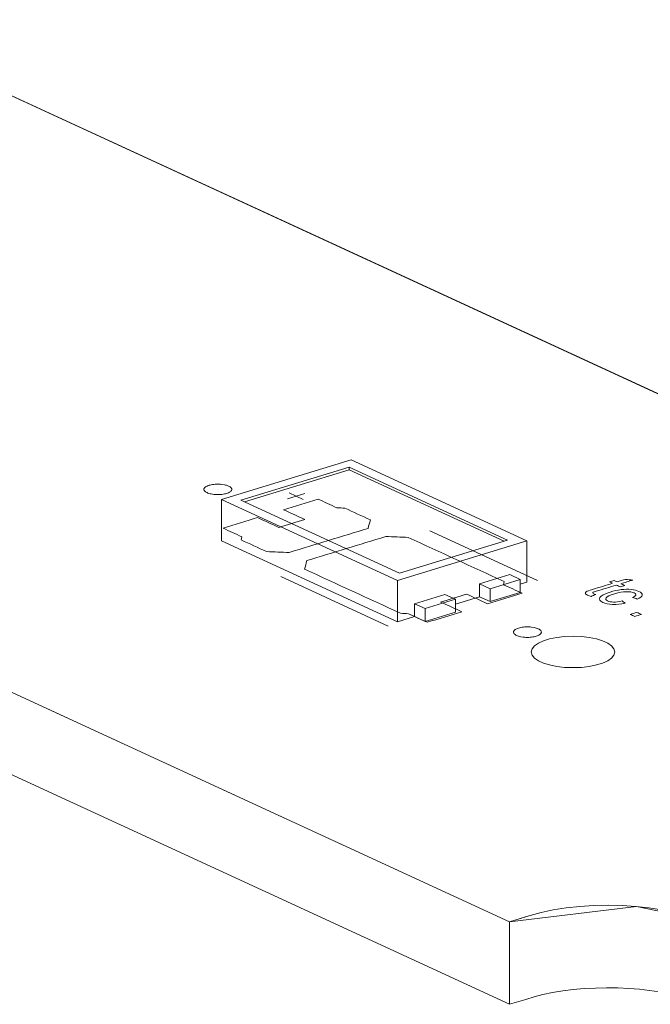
# Model space of a CAD drawing. Header units: inches. Extents: x 511 to 849, y 252 to 484.
# Tile 27 of 256: x 606 to 618, y 304 to 322. Entities that reach past the tile are written whole.
import ezdxf

# ---------------------------------------------------------------- set-up
doc = ezdxf.new("R2010")
doc.units = ezdxf.units.IN
doc.header["$MEASUREMENT"] = 0
doc.layers.add('1', color=7, linetype='Continuous')

# ---------------------------------------------------------------- blocks, each defined once
blk = doc.blocks.new('block 2711')
at = {"layer": '1', "color": 155, "lineweight": 18, "true_color": 0x4c7299}
blk.add_lwpolyline([(613.037, 311.912), (610.196, 313.222)], dxfattribs=at)
blk = doc.blocks.new('block 2712')
at = {"layer": '1', "color": 155, "lineweight": 18, "true_color": 0x4c7299}
blk.add_lwpolyline([(614.976, 312.505), (613.037, 311.912)], dxfattribs=at)
blk = doc.blocks.new('block 2713')
at = {"layer": '1', "color": 155, "lineweight": 18, "true_color": 0x4c7299}
blk.add_lwpolyline([(612.135, 313.815), (614.976, 312.505)], dxfattribs=at)
blk = doc.blocks.new('block 2714')
at = {"layer": '1', "color": 155, "lineweight": 18, "true_color": 0x4c7299}
blk.add_lwpolyline([(610.196, 313.222), (612.135, 313.815)], dxfattribs=at)
blk = doc.blocks.new('block 2715')
at = {"layer": '1', "color": 155, "lineweight": 18, "true_color": 0x4c7299}
blk.add_lwpolyline([(613.001, 311.78), (615.327, 312.491)], dxfattribs=at)
blk = doc.blocks.new('block 2716')
at = {"layer": '1', "color": 155, "lineweight": 18, "true_color": 0x4c7299}
blk.add_lwpolyline([(609.844, 313.236), (613.001, 311.78)], dxfattribs=at)
blk = doc.blocks.new('block 2717')
at = {"layer": '1', "color": 155, "lineweight": 18, "true_color": 0x4c7299}
blk.add_lwpolyline([(612.171, 313.947), (609.844, 313.236)], dxfattribs=at)
blk = doc.blocks.new('block 2718')
at = {"layer": '1', "color": 155, "lineweight": 18, "true_color": 0x4c7299}
blk.add_lwpolyline([(615.327, 312.491), (612.171, 313.947)], dxfattribs=at)
blk = doc.blocks.new('block 2719')
at = {"layer": '1', "color": 155, "lineweight": 18, "true_color": 0x4c7299}
blk.add_lwpolyline([(614.043, 311.444), (613.5, 311.278)], dxfattribs=at)
blk = doc.blocks.new('block 2720')
at = {"layer": '1', "color": 155, "lineweight": 18, "true_color": 0x4c7299}
blk.add_lwpolyline([(613.5, 311.278), (613.311, 311.365)], dxfattribs=at)
blk = doc.blocks.new('block 2721')
at = {"layer": '1', "color": 155, "lineweight": 18, "true_color": 0x4c7299}
blk.add_lwpolyline([(613.854, 311.531), (614.043, 311.444)], dxfattribs=at)
blk = doc.blocks.new('block 2722')
at = {"layer": '1', "color": 155, "lineweight": 18, "true_color": 0x4c7299}
blk.add_lwpolyline([(614.664, 311.633), (615.207, 311.799)], dxfattribs=at)
blk = doc.blocks.new('block 2723')
at = {"layer": '1', "color": 155, "lineweight": 18, "true_color": 0x4c7299}
blk.add_lwpolyline([(614.474, 311.721), (614.664, 311.633)], dxfattribs=at)
blk = doc.blocks.new('block 2724')
at = {"layer": '1', "color": 155, "lineweight": 18, "true_color": 0x4c7299}
blk.add_lwpolyline([(615.207, 311.799), (615.017, 311.886)], dxfattribs=at)
blk = doc.blocks.new('block 3354')
at = {"layer": '1', "color": 155, "lineweight": 18, "true_color": 0x4c7299}
blk.add_lwpolyline([(615.012, 304.175), (615.012, 305.658)], dxfattribs=at)
blk = doc.blocks.new('block 3435')
at = {"layer": '1', "color": 155, "lineweight": 18, "true_color": 0x4c7299}
blk.add_lwpolyline([(615.327, 312.491), (615.327, 311.75)], dxfattribs=at)
blk = doc.blocks.new('block 3436')
at = {"layer": '1', "color": 155, "lineweight": 18, "true_color": 0x4c7299}
blk.add_lwpolyline([(613.001, 311.78), (613.001, 311.039)], dxfattribs=at)
blk = doc.blocks.new('block 3437')
at = {"layer": '1', "color": 155, "lineweight": 18, "true_color": 0x4c7299}
blk.add_lwpolyline([(612.135, 313.769), (612.135, 313.815)], dxfattribs=at)
blk = doc.blocks.new('block 3438')
at = {"layer": '1', "color": 155, "lineweight": 18, "true_color": 0x4c7299}
blk.add_lwpolyline([(609.844, 313.236), (609.844, 312.495)], dxfattribs=at)
blk = doc.blocks.new('block 3439')
at = {"layer": '1', "color": 155, "lineweight": 18, "true_color": 0x4c7299}
blk.add_lwpolyline([(612.135, 313.769), (614.915, 312.486)], dxfattribs=at)
blk = doc.blocks.new('block 3440')
at = {"layer": '1', "color": 155, "lineweight": 18, "true_color": 0x4c7299}
blk.add_lwpolyline([(610.257, 313.195), (612.135, 313.769)], dxfattribs=at)
blk = doc.blocks.new('block 3441')
at = {"layer": '1', "color": 155, "lineweight": 18, "true_color": 0x4c7299}
blk.add_lwpolyline([(613.311, 311.365), (613.311, 311.133)], dxfattribs=at)
blk = doc.blocks.new('block 3442')
at = {"layer": '1', "color": 155, "lineweight": 18, "true_color": 0x4c7299}
blk.add_lwpolyline([(614.474, 311.721), (614.474, 311.489)], dxfattribs=at)
blk = doc.blocks.new('block 3443')
at = {"layer": '1', "color": 155, "lineweight": 18, "true_color": 0x4c7299}
blk.add_lwpolyline([(613.5, 311.278), (613.5, 311.046)], dxfattribs=at)
blk = doc.blocks.new('block 3444')
at = {"layer": '1', "color": 155, "lineweight": 18, "true_color": 0x4c7299}
blk.add_lwpolyline([(614.043, 311.444), (614.043, 311.212)], dxfattribs=at)
blk = doc.blocks.new('block 3445')
at = {"layer": '1', "color": 155, "lineweight": 18, "true_color": 0x4c7299}
blk.add_lwpolyline([(613.311, 311.365), (613.854, 311.531)], dxfattribs=at)
blk = doc.blocks.new('block 3446')
at = {"layer": '1', "color": 155, "lineweight": 18, "true_color": 0x4c7299}
blk.add_lwpolyline([(614.664, 311.633), (614.664, 311.402)], dxfattribs=at)
blk = doc.blocks.new('block 3447')
at = {"layer": '1', "color": 155, "lineweight": 18, "true_color": 0x4c7299}
blk.add_lwpolyline([(615.207, 311.799), (615.207, 311.567)], dxfattribs=at)
blk = doc.blocks.new('block 3448')
at = {"layer": '1', "color": 155, "lineweight": 18, "true_color": 0x4c7299}
blk.add_lwpolyline([(615.017, 311.886), (614.474, 311.721)], dxfattribs=at)
blk = doc.blocks.new('block 3449')
at = {"layer": '1', "color": 155, "lineweight": 18, "true_color": 0x4c7299}
blk.add_lwpolyline([(614.043, 311.212), (613.5, 311.046)], dxfattribs=at)
blk = doc.blocks.new('block 3450')
at = {"layer": '1', "color": 155, "lineweight": 18, "true_color": 0x4c7299}
blk.add_lwpolyline([(614.664, 311.402), (615.207, 311.567)], dxfattribs=at)
blk = doc.blocks.new('block 3451')
at = {"layer": '1', "color": 155, "lineweight": 18, "true_color": 0x4c7299}
blk.add_lwpolyline([(613.5, 311.046), (613.311, 311.133)], dxfattribs=at)
blk = doc.blocks.new('block 3452')
at = {"layer": '1', "color": 155, "lineweight": 18, "true_color": 0x4c7299}
blk.add_lwpolyline([(614.474, 311.489), (614.664, 311.402)], dxfattribs=at)
blk = doc.blocks.new('block 3453')
at = {"layer": '1', "color": 155, "lineweight": 18, "true_color": 0x4c7299}
blk.add_lwpolyline([(609.844, 312.495), (613.001, 311.039)], dxfattribs=at)
blk = doc.blocks.new('block 3454')
at = {"layer": '1', "color": 155, "lineweight": 18, "true_color": 0x4c7299}
blk.add_lwpolyline([(613.001, 311.039), (613.311, 311.133)], dxfattribs=at)
blk = doc.blocks.new('block 3455')
at = {"layer": '1', "color": 155, "lineweight": 18, "true_color": 0x4c7299}
blk.add_lwpolyline([(615.207, 311.713), (615.327, 311.75)], dxfattribs=at)
blk = doc.blocks.new('block 3456')
at = {"layer": '1', "color": 155, "lineweight": 18, "true_color": 0x4c7299}
blk.add_lwpolyline([(614.043, 311.357), (614.474, 311.489)], dxfattribs=at)
blk = doc.blocks.new('block 3544')
at = {"layer": '1', "color": 18, "lineweight": 13, "true_color": 0x4c0000}
blk.add_lwpolyline([(615.012, 305.658), (543.608, 338.596)], dxfattribs=at)
blk = doc.blocks.new('block 3549')
at = {"layer": '1', "color": 18, "lineweight": 13, "true_color": 0x4c0000}
blk.add_lwpolyline([(615.012, 305.658), (543.608, 338.596)], dxfattribs=at)
blk = doc.blocks.new('block 3555')
at = {"layer": '1', "color": 18, "lineweight": 13, "true_color": 0x4c0000}
blk.add_lwpolyline([(615.012, 305.658), (615.36, 305.764)], dxfattribs=at)
blk = doc.blocks.new('block 3573')
at = {"layer": '1', "color": 18, "lineweight": 13, "true_color": 0x4c0000}
blk.add_lwpolyline([(615.012, 305.658), (615.36, 305.764)], dxfattribs=at)
blk = doc.blocks.new('block 3581')
at = {"layer": '1', "color": 18, "lineweight": 13, "true_color": 0x4c0000}
blk.add_lwpolyline([(612.839, 310.963), (610.908, 311.854)], dxfattribs=at)
blk = doc.blocks.new('block 3594')
at = {"layer": '1', "color": 18, "lineweight": 13, "true_color": 0x4c0000}
blk.add_lwpolyline([(612.839, 310.963), (610.908, 311.854)], dxfattribs=at)
blk = doc.blocks.new('block 3654')
at = {"layer": '1', "color": 18, "lineweight": 13, "true_color": 0x4c0000}
blk.add_lwpolyline([(550.41, 346.163), (621.815, 313.225)], dxfattribs=at)
blk = doc.blocks.new('block 3655')
at = {"layer": '1', "color": 18, "lineweight": 13, "true_color": 0x4c0000}
blk.add_lwpolyline([(615.518, 311.782), (613.586, 312.673)], dxfattribs=at)
blk = doc.blocks.new('block 3656')
at = {"layer": '1', "color": 18, "lineweight": 13, "true_color": 0x4c0000}
blk.add_lwpolyline([(611.058, 313.352), (611.31, 313.236)], dxfattribs=at)
blk = doc.blocks.new('block 3657')
at = {"layer": '1', "color": 18, "lineweight": 13, "true_color": 0x4c0000}
blk.add_lwpolyline([(611.028, 313.247), (611.339, 313.342)], dxfattribs=at)
blk = doc.blocks.new('block 3688')
at = {"layer": '1', "color": 18, "lineweight": 13, "true_color": 0x4c0000}
blk.add_lwpolyline([(611.028, 313.247), (611.339, 313.342)], dxfattribs=at)
blk = doc.blocks.new('block 3694')
at = {"layer": '1', "color": 18, "lineweight": 13, "true_color": 0x4c0000}
blk.add_lwpolyline([(615.518, 311.782), (613.586, 312.673)], dxfattribs=at)
blk = doc.blocks.new('block 3696')
at = {"layer": '1', "color": 18, "lineweight": 13, "true_color": 0x4c0000}
blk.add_lwpolyline([(550.41, 346.163), (621.815, 313.225)], dxfattribs=at)
blk = doc.blocks.new('block 3703')
at = {"layer": '1', "color": 18, "lineweight": 13, "true_color": 0x4c0000}
blk.add_lwpolyline([(611.058, 313.352), (611.31, 313.236)], dxfattribs=at)
blk = doc.blocks.new('block 4202')
at = {"layer": '1', "color": 18, "lineweight": 13, "true_color": 0x4c0000}
blk.add_open_spline([(615.403, 310.499), (615.403, 310.343), (615.739, 310.217), (616.153, 310.217), (616.568, 310.217), (616.903, 310.343), (616.903, 310.499), (616.903, 310.654), (616.568, 310.78), (616.153, 310.78), (615.739, 310.78), (615.403, 310.654), (615.403, 310.499), (615.403, 310.499), (615.403, 310.499), (615.403, 310.499)], degree=3, knots=[0, 0, 0, 0, 1, 1, 1, 2, 2, 2, 3, 3, 3, 4, 4, 4, 5, 5, 5, 5], dxfattribs=at)
blk = doc.blocks.new('block 4203')
at = {"layer": '1', "color": 18, "lineweight": 13, "true_color": 0x4c0000}
blk.add_open_spline([(615.403, 310.499), (615.403, 310.343), (615.739, 310.217), (616.153, 310.217), (616.568, 310.217), (616.903, 310.343), (616.903, 310.499), (616.903, 310.654), (616.568, 310.78), (616.153, 310.78), (615.739, 310.78), (615.403, 310.654), (615.403, 310.499), (615.403, 310.499), (615.403, 310.499), (615.403, 310.499)], degree=3, knots=[0, 0, 0, 0, 1, 1, 1, 2, 2, 2, 3, 3, 3, 4, 4, 4, 5, 5, 5, 5], dxfattribs=at)
blk = doc.blocks.new('block 4204')
at = {"layer": '1', "color": 18, "lineweight": 13, "true_color": 0x4c0000}
blk.add_open_spline([(615.403, 310.499), (615.403, 310.343), (615.739, 310.217), (616.153, 310.217), (616.568, 310.217), (616.903, 310.343), (616.903, 310.499), (616.903, 310.654), (616.568, 310.78), (616.153, 310.78), (615.739, 310.78), (615.403, 310.654), (615.403, 310.499), (615.403, 310.499), (615.403, 310.499), (615.403, 310.499)], degree=3, knots=[0, 0, 0, 0, 1, 1, 1, 2, 2, 2, 3, 3, 3, 4, 4, 4, 5, 5, 5, 5], dxfattribs=at)
blk = doc.blocks.new('block 4205')
at = {"layer": '1', "color": 18, "lineweight": 13, "true_color": 0x4c0000}
blk.add_open_spline([(615.403, 310.499), (615.403, 310.343), (615.739, 310.217), (616.153, 310.217), (616.568, 310.217), (616.903, 310.343), (616.903, 310.499), (616.903, 310.654), (616.568, 310.78), (616.153, 310.78), (615.739, 310.78), (615.403, 310.654), (615.403, 310.499), (615.403, 310.499), (615.403, 310.499), (615.403, 310.499)], degree=3, knots=[0, 0, 0, 0, 1, 1, 1, 2, 2, 2, 3, 3, 3, 4, 4, 4, 5, 5, 5, 5], dxfattribs=at)
blk = doc.blocks.new('block 5626')
at = {"layer": '1', "color": 155, "lineweight": 18, "true_color": 0x4c7299}
blk.add_lwpolyline([(615.012, 305.658), (543.608, 338.596)], dxfattribs=at)
blk = doc.blocks.new('block 5628')
at = {"layer": '1', "color": 155, "lineweight": 18, "true_color": 0x4c7299}
blk.add_lwpolyline([(617.853, 304.348), (618.223, 304.461), (618.401, 304.523), (618.563, 304.594), (618.706, 304.672), (618.825, 304.756), (618.918, 304.846), (618.984, 304.938), (619.021, 305.032), (619.03, 305.126), (619.012, 305.217), (618.968, 305.306), (618.898, 305.395), (618.8, 305.481), (618.675, 305.564), (618.525, 305.642), (618.353, 305.713), (618.162, 305.776), (617.955, 305.829), (617.739, 305.873), (617.516, 305.907), (617.281, 305.933), (617.036, 305.948), (616.783, 305.954), (616.528, 305.948), (616.276, 305.932), (616.031, 305.906), (615.798, 305.869), (615.581, 305.824), (615.383, 305.771), (615.012, 305.658)], dxfattribs=at)
blk = doc.blocks.new('block 5641')
at = {"layer": '1', "color": 155, "lineweight": 18, "true_color": 0x4c7299}
blk.add_lwpolyline([(565.987, 338.978), (621.815, 313.225)], dxfattribs=at)
blk = doc.blocks.new('block 5648')
at = {"layer": '1', "color": 155, "lineweight": 18, "true_color": 0x4c7299}
blk.add_lwpolyline([(615.012, 304.175), (543.608, 337.113)], dxfattribs=at)
blk = doc.blocks.new('block 5650')
at = {"layer": '1', "color": 155, "lineweight": 18, "true_color": 0x4c7299}
blk.add_lwpolyline([(617.875, 304.364), (617.702, 304.397), (617.526, 304.423), (617.343, 304.444), (617.152, 304.459), (616.955, 304.468), (616.755, 304.471), (616.554, 304.467), (616.354, 304.456), (616.158, 304.438), (615.968, 304.414), (615.786, 304.384), (615.614, 304.348), (615.453, 304.308), (615.305, 304.264), (615.012, 304.175)], dxfattribs=at)
blk = doc.blocks.new('block 5659')
at = {"layer": '1', "color": 18, "lineweight": 13, "true_color": 0x4c0000}
for points in [[(615.012, 305.658), (566.538, 328.018), (554.42, 333.609), (548.361, 336.404)], [(551.244, 345.779), (575.48, 334.598), (599.717, 323.418), (611.836, 317.828), (617.895, 315.033)], [(618.364, 305.709), (617.291, 305.932), (615.012, 305.658)]]:
    blk.add_lwpolyline(points, dxfattribs=at)
blk = doc.blocks.new('block 5684')
at = {"layer": '1', "color": 18, "lineweight": 13, "true_color": 0x4c0000}
blk.add_lwpolyline([(609.623, 313.49), (609.642, 313.495), (609.662, 313.5), (609.685, 313.504), (609.708, 313.507), (609.733, 313.509), (609.757, 313.511), (609.807, 313.51), (609.831, 313.509), (609.855, 313.507), (609.898, 313.5), (609.919, 313.495), (609.939, 313.49), (609.958, 313.483), (609.974, 313.476), (609.989, 313.469), (610.002, 313.461), (610.012, 313.452), (610.02, 313.444), (610.026, 313.435), (610.029, 313.426), (610.031, 313.417), (610.029, 313.408), (610.026, 313.399), (610.02, 313.39), (610.011, 313.381), (610, 313.372), (609.987, 313.364), (609.972, 313.357), (609.956, 313.35), (609.938, 313.344), (609.919, 313.339), (609.899, 313.334), (609.876, 313.33), (609.853, 313.327), (609.828, 313.325), (609.804, 313.324), (609.754, 313.324), (609.73, 313.325), (609.706, 313.327), (609.663, 313.334), (609.642, 313.339), (609.622, 313.344), (609.603, 313.351), (609.587, 313.358), (609.572, 313.365), (609.559, 313.373), (609.549, 313.382), (609.541, 313.39), (609.535, 313.399), (609.532, 313.408), (609.53, 313.417), (609.532, 313.426), (609.535, 313.435), (609.541, 313.445), (609.55, 313.453), (609.561, 313.462), (609.574, 313.47), (609.589, 313.477), (609.605, 313.484), (609.623, 313.49)], dxfattribs=at)
blk = doc.blocks.new('block 5685')
at = {"layer": '1', "color": 18, "lineweight": 13, "true_color": 0x4c0000}
blk.add_lwpolyline([(615.177, 310.927), (615.196, 310.933), (615.217, 310.937), (615.239, 310.941), (615.263, 310.945), (615.287, 310.947), (615.312, 310.948), (615.362, 310.948), (615.386, 310.947), (615.409, 310.944), (615.453, 310.937), (615.474, 310.933), (615.494, 310.927), (615.512, 310.921), (615.529, 310.914), (615.544, 310.906), (615.557, 310.898), (615.567, 310.89), (615.575, 310.881), (615.581, 310.872), (615.584, 310.864), (615.585, 310.855), (615.584, 310.845), (615.58, 310.836), (615.574, 310.827), (615.566, 310.818), (615.555, 310.81), (615.542, 310.802), (615.527, 310.794), (615.511, 310.788), (615.493, 310.782), (615.474, 310.777), (615.453, 310.772), (615.431, 310.768), (615.408, 310.765), (615.383, 310.763), (615.358, 310.761), (615.309, 310.761), (615.284, 310.763), (615.261, 310.765), (615.217, 310.772), (615.196, 310.777), (615.177, 310.782), (615.158, 310.788), (615.141, 310.795), (615.126, 310.803), (615.114, 310.811), (615.103, 310.819), (615.095, 310.828), (615.09, 310.837), (615.086, 310.846), (615.085, 310.855), (615.086, 310.864), (615.09, 310.873), (615.096, 310.882), (615.105, 310.891), (615.115, 310.899), (615.128, 310.907), (615.143, 310.915), (615.16, 310.922), (615.177, 310.927)], dxfattribs=at)
blk = doc.blocks.new('block 5686')
at = {"layer": '1', "color": 18, "lineweight": 13, "true_color": 0x4c0000}
blk.add_open_spline([(614.621, 311.363), (614.828, 311.426), (615.035, 311.489), (615.242, 311.552), (615.13, 311.604), (615.018, 311.655), (614.907, 311.706), (614.91, 311.725), (614.913, 311.743), (614.917, 311.761), (614.344, 312.026), (613.771, 312.29), (613.198, 312.554), (613.063, 312.56), (612.927, 312.565), (612.792, 312.57), (612.32, 312.426), (611.849, 312.282), (611.377, 312.138), (611.364, 312.087), (611.35, 312.036), (611.337, 311.985), (611.91, 311.721), (612.482, 311.457), (613.055, 311.193), (613.104, 311.19), (613.152, 311.188), (613.201, 311.185), (613.312, 311.134), (613.424, 311.082), (613.535, 311.031), (613.742, 311.094), (613.949, 311.157), (614.156, 311.22), (614.029, 311.279), (613.903, 311.337), (613.777, 311.395), (613.932, 311.442), (614.087, 311.49), (614.242, 311.537), (614.369, 311.479), (614.495, 311.421), (614.621, 311.363)], degree=3, knots=[0, 0, 0, 0, 1, 1, 1, 2, 2, 2, 3, 3, 3, 4, 4, 4, 5, 5, 5, 6, 6, 6, 7, 7, 7, 8, 8, 8, 9, 9, 9, 10, 10, 10, 11, 11, 11, 12, 12, 12, 13, 13, 13, 14, 14, 14, 14], dxfattribs=at)
blk = doc.blocks.new('block 5687')
at = {"layer": '1', "color": 18, "lineweight": 13, "true_color": 0x4c0000}
blk.add_open_spline([(614.621, 311.363), (614.828, 311.426), (615.035, 311.489), (615.242, 311.552), (615.13, 311.604), (615.018, 311.655), (614.907, 311.706), (614.91, 311.725), (614.913, 311.743), (614.917, 311.761), (614.344, 312.026), (613.771, 312.29), (613.198, 312.554), (613.063, 312.56), (612.927, 312.565), (612.792, 312.57), (612.32, 312.426), (611.849, 312.282), (611.377, 312.138), (611.364, 312.087), (611.35, 312.036), (611.337, 311.985), (611.91, 311.721), (612.482, 311.457), (613.055, 311.193), (613.104, 311.19), (613.152, 311.188), (613.201, 311.185), (613.312, 311.134), (613.424, 311.082), (613.535, 311.031), (613.742, 311.094), (613.949, 311.157), (614.156, 311.22), (614.029, 311.279), (613.903, 311.337), (613.777, 311.395), (613.932, 311.442), (614.087, 311.49), (614.242, 311.537), (614.369, 311.479), (614.495, 311.421), (614.621, 311.363)], degree=3, knots=[0, 0, 0, 0, 1, 1, 1, 2, 2, 2, 3, 3, 3, 4, 4, 4, 5, 5, 5, 6, 6, 6, 7, 7, 7, 8, 8, 8, 9, 9, 9, 10, 10, 10, 11, 11, 11, 12, 12, 12, 13, 13, 13, 14, 14, 14, 14], dxfattribs=at)
blk = doc.blocks.new('block 5688')
at = {"layer": '1', "color": 18, "lineweight": 13, "true_color": 0x4c0000}
blk.add_open_spline([(612.517, 312.868), (612.503, 312.818), (612.49, 312.767), (612.476, 312.716), (612.005, 312.572), (611.533, 312.428), (611.061, 312.284), (610.926, 312.289), (610.791, 312.294), (610.655, 312.3), (610.503, 312.37), (610.351, 312.44), (610.199, 312.51), (610.202, 312.529), (610.206, 312.547), (610.209, 312.565), (610.097, 312.617), (609.986, 312.668), (609.874, 312.72), (610.081, 312.783), (610.288, 312.846), (610.495, 312.909), (610.621, 312.851), (610.747, 312.793), (610.873, 312.734), (611.029, 312.782), (611.184, 312.829), (611.339, 312.877), (611.213, 312.935), (611.086, 312.993), (610.96, 313.051), (611.167, 313.115), (611.374, 313.178), (611.58, 313.241), (611.692, 313.189), (611.804, 313.138), (611.915, 313.087), (611.964, 313.084), (612.012, 313.082), (612.06, 313.079), (612.213, 313.009), (612.365, 312.939), (612.517, 312.868)], degree=3, knots=[0, 0, 0, 0, 1, 1, 1, 2, 2, 2, 3, 3, 3, 4, 4, 4, 5, 5, 5, 6, 6, 6, 7, 7, 7, 8, 8, 8, 9, 9, 9, 10, 10, 10, 11, 11, 11, 12, 12, 12, 13, 13, 13, 14, 14, 14, 14], dxfattribs=at)
blk = doc.blocks.new('block 5689')
at = {"layer": '1', "color": 18, "lineweight": 13, "true_color": 0x4c0000}
blk.add_open_spline([(612.517, 312.868), (612.503, 312.818), (612.49, 312.767), (612.476, 312.716), (612.005, 312.572), (611.533, 312.428), (611.061, 312.284), (610.926, 312.289), (610.791, 312.294), (610.655, 312.3), (610.503, 312.37), (610.351, 312.44), (610.199, 312.51), (610.202, 312.529), (610.206, 312.547), (610.209, 312.565), (610.097, 312.617), (609.986, 312.668), (609.874, 312.72), (610.081, 312.783), (610.288, 312.846), (610.495, 312.909), (610.621, 312.851), (610.747, 312.793), (610.873, 312.734), (611.029, 312.782), (611.184, 312.829), (611.339, 312.877), (611.213, 312.935), (611.086, 312.993), (610.96, 313.051), (611.167, 313.115), (611.374, 313.178), (611.58, 313.241), (611.692, 313.189), (611.804, 313.138), (611.915, 313.087), (611.964, 313.084), (612.012, 313.082), (612.06, 313.079), (612.213, 313.009), (612.365, 312.939), (612.517, 312.868)], degree=3, knots=[0, 0, 0, 0, 1, 1, 1, 2, 2, 2, 3, 3, 3, 4, 4, 4, 5, 5, 5, 6, 6, 6, 7, 7, 7, 8, 8, 8, 9, 9, 9, 10, 10, 10, 11, 11, 11, 12, 12, 12, 13, 13, 13, 14, 14, 14, 14], dxfattribs=at)
blk = doc.blocks.new('block 5763')
at = {"layer": '1', "color": 18, "lineweight": 13, "true_color": 0x4c0000}
blk.add_open_spline([(612.517, 312.868), (612.503, 312.818), (612.49, 312.767), (612.476, 312.716), (612.005, 312.572), (611.533, 312.428), (611.061, 312.284), (610.926, 312.289), (610.791, 312.294), (610.655, 312.3), (610.503, 312.37), (610.351, 312.44), (610.199, 312.51), (610.202, 312.529), (610.206, 312.547), (610.209, 312.565), (610.097, 312.617), (609.986, 312.668), (609.874, 312.72), (610.081, 312.783), (610.288, 312.846), (610.495, 312.909), (610.621, 312.851), (610.747, 312.793), (610.873, 312.734), (611.029, 312.782), (611.184, 312.829), (611.339, 312.877), (611.213, 312.935), (611.086, 312.993), (610.96, 313.051), (611.167, 313.115), (611.374, 313.178), (611.58, 313.241), (611.692, 313.189), (611.804, 313.138), (611.915, 313.087), (611.964, 313.084), (612.012, 313.082), (612.06, 313.079), (612.213, 313.009), (612.365, 312.939), (612.517, 312.868)], degree=3, knots=[0, 0, 0, 0, 1, 1, 1, 2, 2, 2, 3, 3, 3, 4, 4, 4, 5, 5, 5, 6, 6, 6, 7, 7, 7, 8, 8, 8, 9, 9, 9, 10, 10, 10, 11, 11, 11, 12, 12, 12, 13, 13, 13, 14, 14, 14, 14], dxfattribs=at)
blk = doc.blocks.new('block 5772')
at = {"layer": '1', "color": 18, "lineweight": 13, "true_color": 0x4c0000}
blk.add_open_spline([(614.621, 311.363), (614.828, 311.426), (615.035, 311.489), (615.242, 311.552), (615.13, 311.604), (615.018, 311.655), (614.907, 311.706), (614.91, 311.725), (614.913, 311.743), (614.917, 311.761), (614.344, 312.026), (613.771, 312.29), (613.198, 312.554), (613.063, 312.56), (612.927, 312.565), (612.792, 312.57), (612.32, 312.426), (611.849, 312.282), (611.377, 312.138), (611.364, 312.087), (611.35, 312.036), (611.337, 311.985), (611.91, 311.721), (612.482, 311.457), (613.055, 311.193), (613.104, 311.19), (613.152, 311.188), (613.201, 311.185), (613.312, 311.134), (613.424, 311.082), (613.535, 311.031), (613.742, 311.094), (613.949, 311.157), (614.156, 311.22), (614.029, 311.279), (613.903, 311.337), (613.777, 311.395), (613.932, 311.442), (614.087, 311.49), (614.242, 311.537), (614.369, 311.479), (614.495, 311.421), (614.621, 311.363)], degree=3, knots=[0, 0, 0, 0, 1, 1, 1, 2, 2, 2, 3, 3, 3, 4, 4, 4, 5, 5, 5, 6, 6, 6, 7, 7, 7, 8, 8, 8, 9, 9, 9, 10, 10, 10, 11, 11, 11, 12, 12, 12, 13, 13, 13, 14, 14, 14, 14], dxfattribs=at)
blk = doc.blocks.new('block 5787')
at = {"layer": '1', "color": 18, "lineweight": 13, "true_color": 0x4c0000}
blk.add_open_spline([(612.517, 312.868), (612.503, 312.818), (612.49, 312.767), (612.476, 312.716), (612.005, 312.572), (611.533, 312.428), (611.061, 312.284), (610.926, 312.289), (610.791, 312.294), (610.655, 312.3), (610.503, 312.37), (610.351, 312.44), (610.199, 312.51), (610.202, 312.529), (610.206, 312.547), (610.209, 312.565), (610.097, 312.617), (609.986, 312.668), (609.874, 312.72), (610.081, 312.783), (610.288, 312.846), (610.495, 312.909), (610.621, 312.851), (610.747, 312.793), (610.873, 312.734), (611.029, 312.782), (611.184, 312.829), (611.339, 312.877), (611.213, 312.935), (611.086, 312.993), (610.96, 313.051), (611.167, 313.115), (611.374, 313.178), (611.58, 313.241), (611.692, 313.189), (611.804, 313.138), (611.915, 313.087), (611.964, 313.084), (612.012, 313.082), (612.06, 313.079), (612.213, 313.009), (612.365, 312.939), (612.517, 312.868)], degree=3, knots=[0, 0, 0, 0, 1, 1, 1, 2, 2, 2, 3, 3, 3, 4, 4, 4, 5, 5, 5, 6, 6, 6, 7, 7, 7, 8, 8, 8, 9, 9, 9, 10, 10, 10, 11, 11, 11, 12, 12, 12, 13, 13, 13, 14, 14, 14, 14], dxfattribs=at)
blk = doc.blocks.new('block 5797')
at = {"layer": '1', "color": 18, "lineweight": 13, "true_color": 0x4c0000}
blk.add_lwpolyline([(609.623, 313.49), (609.642, 313.495), (609.662, 313.5), (609.685, 313.504), (609.708, 313.507), (609.733, 313.509), (609.757, 313.511), (609.807, 313.51), (609.831, 313.509), (609.855, 313.507), (609.898, 313.5), (609.919, 313.495), (609.939, 313.49), (609.958, 313.483), (609.974, 313.476), (609.989, 313.469), (610.002, 313.461), (610.012, 313.452), (610.02, 313.444), (610.026, 313.435), (610.029, 313.426), (610.031, 313.417), (610.029, 313.408), (610.026, 313.399), (610.02, 313.39), (610.011, 313.381), (610, 313.372), (609.987, 313.364), (609.972, 313.357), (609.956, 313.35), (609.938, 313.344), (609.919, 313.339), (609.899, 313.334), (609.876, 313.33), (609.853, 313.327), (609.828, 313.325), (609.804, 313.324), (609.754, 313.324), (609.73, 313.325), (609.706, 313.327), (609.663, 313.334), (609.642, 313.339), (609.622, 313.344), (609.603, 313.351), (609.587, 313.358), (609.572, 313.365), (609.559, 313.373), (609.549, 313.382), (609.541, 313.39), (609.535, 313.399), (609.532, 313.408), (609.53, 313.417), (609.532, 313.426), (609.535, 313.435), (609.541, 313.445), (609.55, 313.453), (609.561, 313.462), (609.574, 313.47), (609.589, 313.477), (609.605, 313.484), (609.623, 313.49)], dxfattribs=at)
blk = doc.blocks.new('block 5819')
at = {"layer": '1', "color": 18, "lineweight": 13, "true_color": 0x4c0000}
blk.add_lwpolyline([(615.177, 310.927), (615.196, 310.933), (615.217, 310.937), (615.239, 310.941), (615.263, 310.945), (615.287, 310.947), (615.312, 310.948), (615.362, 310.948), (615.386, 310.947), (615.409, 310.944), (615.453, 310.937), (615.474, 310.933), (615.494, 310.927), (615.512, 310.921), (615.529, 310.914), (615.544, 310.906), (615.557, 310.898), (615.567, 310.89), (615.575, 310.881), (615.581, 310.872), (615.584, 310.864), (615.585, 310.855), (615.584, 310.845), (615.58, 310.836), (615.574, 310.827), (615.566, 310.818), (615.555, 310.81), (615.542, 310.802), (615.527, 310.794), (615.511, 310.788), (615.493, 310.782), (615.474, 310.777), (615.453, 310.772), (615.431, 310.768), (615.408, 310.765), (615.383, 310.763), (615.358, 310.761), (615.309, 310.761), (615.284, 310.763), (615.261, 310.765), (615.217, 310.772), (615.196, 310.777), (615.177, 310.782), (615.158, 310.788), (615.141, 310.795), (615.126, 310.803), (615.114, 310.811), (615.103, 310.819), (615.095, 310.828), (615.09, 310.837), (615.086, 310.846), (615.085, 310.855), (615.086, 310.864), (615.09, 310.873), (615.096, 310.882), (615.105, 310.891), (615.115, 310.899), (615.128, 310.907), (615.143, 310.915), (615.16, 310.922), (615.177, 310.927)], dxfattribs=at)
blk = doc.blocks.new('block 5837')
at = {"layer": '1', "color": 18, "lineweight": 13, "true_color": 0x4c0000}
for points in [[(615.012, 305.658), (566.538, 328.018), (554.42, 333.609), (548.361, 336.404)], [(551.244, 345.779), (575.48, 334.598), (599.717, 323.418), (611.836, 317.828), (617.895, 315.033)], [(618.364, 305.709), (617.291, 305.932), (615.012, 305.658)]]:
    blk.add_lwpolyline(points, dxfattribs=at)
blk = doc.blocks.new('block 5850')
at = {"layer": '1', "color": 18, "lineweight": 13, "true_color": 0x4c0000}
blk.add_open_spline([(614.621, 311.363), (614.828, 311.426), (615.035, 311.489), (615.242, 311.552), (615.13, 311.604), (615.018, 311.655), (614.907, 311.706), (614.91, 311.725), (614.913, 311.743), (614.917, 311.761), (614.344, 312.026), (613.771, 312.29), (613.198, 312.554), (613.063, 312.56), (612.927, 312.565), (612.792, 312.57), (612.32, 312.426), (611.849, 312.282), (611.377, 312.138), (611.364, 312.087), (611.35, 312.036), (611.337, 311.985), (611.91, 311.721), (612.482, 311.457), (613.055, 311.193), (613.104, 311.19), (613.152, 311.188), (613.201, 311.185), (613.312, 311.134), (613.424, 311.082), (613.535, 311.031), (613.742, 311.094), (613.949, 311.157), (614.156, 311.22), (614.029, 311.279), (613.903, 311.337), (613.777, 311.395), (613.932, 311.442), (614.087, 311.49), (614.242, 311.537), (614.369, 311.479), (614.495, 311.421), (614.621, 311.363)], degree=3, knots=[0, 0, 0, 0, 1, 1, 1, 2, 2, 2, 3, 3, 3, 4, 4, 4, 5, 5, 5, 6, 6, 6, 7, 7, 7, 8, 8, 8, 9, 9, 9, 10, 10, 10, 11, 11, 11, 12, 12, 12, 13, 13, 13, 14, 14, 14, 14], dxfattribs=at)
blk = doc.blocks.new('block 5986')
at = {"layer": '1', "color": 18, "lineweight": 13, "true_color": 0x4c0000}
blk.add_open_spline([(617.26, 311.135), (617.233, 311.148), (617.206, 311.16), (617.18, 311.172), (617.219, 311.185), (617.259, 311.197), (617.299, 311.209), (617.326, 311.197), (617.353, 311.184), (617.379, 311.172), (617.34, 311.16), (617.3, 311.147), (617.26, 311.135)], degree=3, knots=[0, 0, 0, 0, 1, 1, 1, 2, 2, 2, 3, 3, 3, 4, 4, 4, 4], dxfattribs=at)
blk = doc.blocks.new('block 5992')
at = {"layer": '1', "color": 18, "lineweight": 13, "true_color": 0x4c0000}
blk.add_open_spline([(616.525, 311.543), (616.533, 311.54), (616.544, 311.535), (616.56, 311.53), (616.532, 311.519), (616.505, 311.508), (616.477, 311.497), (616.451, 311.505), (616.43, 311.512), (616.415, 311.519), (616.389, 311.531), (616.375, 311.542), (616.373, 311.552), (616.371, 311.562), (616.377, 311.572), (616.391, 311.58), (616.405, 311.589), (616.443, 311.603), (616.506, 311.622), (616.624, 311.658), (616.743, 311.694), (616.861, 311.731), (616.844, 311.739), (616.827, 311.747), (616.809, 311.755), (616.837, 311.763), (616.864, 311.771), (616.891, 311.78), (616.908, 311.772), (616.926, 311.764), (616.943, 311.756), (616.994, 311.771), (617.045, 311.787), (617.096, 311.802), (617.14, 311.798), (617.184, 311.794), (617.229, 311.789), (617.157, 311.767), (617.085, 311.745), (617.013, 311.723), (617.037, 311.712), (617.06, 311.701), (617.084, 311.69), (617.057, 311.682), (617.03, 311.674), (617.002, 311.666), (616.979, 311.676), (616.955, 311.687), (616.931, 311.698), (616.811, 311.662), (616.691, 311.625), (616.57, 311.588), (616.54, 311.579), (616.522, 311.572), (616.516, 311.569), (616.51, 311.565), (616.507, 311.561), (616.508, 311.557), (616.509, 311.553), (616.514, 311.548), (616.525, 311.543)], degree=3, knots=[0, 0, 0, 0, 1, 1, 1, 2, 2, 2, 3, 3, 3, 4, 4, 4, 5, 5, 5, 6, 6, 6, 7, 7, 7, 8, 8, 8, 9, 9, 9, 10, 10, 10, 11, 11, 11, 12, 12, 12, 13, 13, 13, 14, 14, 14, 15, 15, 15, 16, 16, 16, 17, 17, 17, 18, 18, 18, 19, 19, 19, 20, 20, 20, 20], dxfattribs=at)
blk = doc.blocks.new('block 5996')
at = {"layer": '1', "color": 18, "lineweight": 13, "true_color": 0x4c0000}
blk.add_open_spline([(616.882, 311.394), (616.925, 311.393), (616.976, 311.4), (617.033, 311.414), (617.052, 311.401), (617.071, 311.389), (617.089, 311.377), (617.011, 311.359), (616.936, 311.351), (616.864, 311.353), (616.793, 311.355), (616.734, 311.367), (616.689, 311.388), (616.632, 311.414), (616.614, 311.444), (616.634, 311.477), (616.655, 311.51), (616.717, 311.542), (616.82, 311.573), (616.887, 311.594), (616.953, 311.608), (617.018, 311.617), (617.082, 311.625), (617.143, 311.626), (617.198, 311.62), (617.254, 311.613), (617.299, 311.602), (617.335, 311.585), (617.381, 311.564), (617.401, 311.542), (617.395, 311.518), (617.39, 311.495), (617.36, 311.472), (617.306, 311.449), (617.278, 311.458), (617.25, 311.467), (617.222, 311.476), (617.257, 311.491), (617.276, 311.506), (617.281, 311.52), (617.285, 311.534), (617.275, 311.547), (617.252, 311.558), (617.216, 311.574), (617.168, 311.582), (617.108, 311.58), (617.048, 311.579), (616.978, 311.566), (616.896, 311.541), (616.813, 311.515), (616.763, 311.492), (616.747, 311.471), (616.73, 311.449), (616.74, 311.431), (616.774, 311.415), (616.802, 311.402), (616.838, 311.395), (616.882, 311.394)], degree=3, knots=[0, 0, 0, 0, 1, 1, 1, 2, 2, 2, 3, 3, 3, 4, 4, 4, 5, 5, 5, 6, 6, 6, 7, 7, 7, 8, 8, 8, 9, 9, 9, 10, 10, 10, 11, 11, 11, 12, 12, 12, 13, 13, 13, 14, 14, 14, 15, 15, 15, 16, 16, 16, 17, 17, 17, 18, 18, 18, 19, 19, 19, 19], dxfattribs=at)

msp = doc.modelspace()

# ---------------------------------------------------------------- block references
at = {"layer": '1'}
for name in ['block 5659', 'block 5837', 'block 3654', 'block 3696', 'block 5641', 'block 3544', 'block 3549', 'block 5626', 'block 5648', 'block 2717', 'block 2718', 'block 2714', 'block 3440', 'block 2713', 'block 3437', 'block 3439', 'block 5684', 'block 5797', 'block 3657', 'block 3688', 'block 3656', 'block 3703', 'block 2716', 'block 3438', 'block 5688', 'block 5689', 'block 5763', 'block 5787', 'block 2711', 'block 3655', 'block 3694', 'block 3453', 'block 5686', 'block 5687', 'block 5772', 'block 5850', 'block 2715', 'block 2712', 'block 3435', 'block 3581', 'block 3594', 'block 3436', 'block 3448', 'block 2722', 'block 2724', 'block 3447', 'block 3455', 'block 5992', 'block 2723', 'block 3442', 'block 3446', 'block 3450', 'block 5996', 'block 3445', 'block 2719', 'block 2721', 'block 3456', 'block 3444', 'block 3452', 'block 2720', 'block 3441', 'block 3443', 'block 3449', 'block 5986', 'block 3454', 'block 3451', 'block 5685', 'block 5819', 'block 4202', 'block 4203', 'block 4204', 'block 4205', 'block 5628', 'block 3555', 'block 3573', 'block 3354', 'block 5650']:
    msp.add_blockref(name, (0, 0), dxfattribs=at)

doc.saveas('drawing.dxf')
